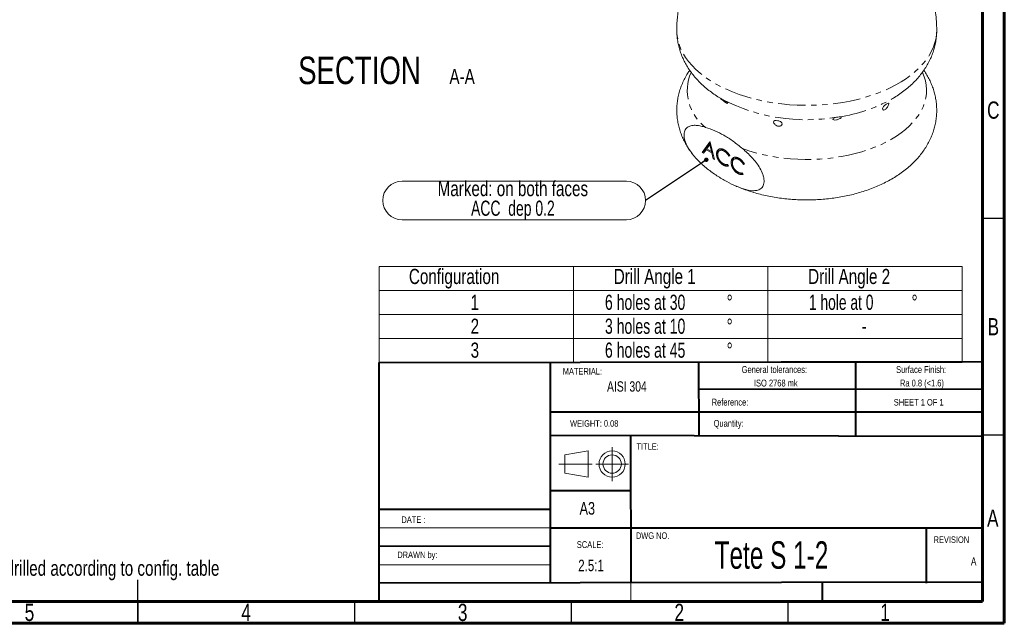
# Model space of a CAD drawing. Header units: millimetres. Extents: x 15 to 415, y 5 to 292.
# Tile 7 of 8: x 188 to 415, y 5 to 144. Entities that reach past the tile are written whole.
import ezdxf

# ---------------------------------------------------------------- set-up
doc = ezdxf.new("R2010")
doc.units = ezdxf.units.MM
doc.header["$PDSIZE"] = -1
doc.linetypes.add('CENTERX2', pattern=[20.32, 12.7, -2.54, 2.54, -2.54])
doc.linetypes.add('PHANTOM', pattern=[12.7, 6.35, -1.27, 1.27, -1.27, 1.27, -1.27])
doc.styles.add('SLDTEXTSTYLE0', font='TXT', dxfattribs={"width": 0.75})
doc.styles.add('SLDTEXTSTYLE1', font='TXT', dxfattribs={"width": 0.6875})
doc.styles.add('SLDTEXTSTYLE2', font='TXT', dxfattribs={"width": 0.662197})
doc.styles.add('SLDTEXTSTYLE3', font='TXT', dxfattribs={"width": 0.692308})
doc.styles.add('SLDTEXTSTYLE4', font='TXT', dxfattribs={"width": 0.681818})
doc.dimstyles.new('SLDDIMSTYLE10', dxfattribs={"dimtxt": 0.18, "dimasz": 1.016, "dimexe": 0, "dimexo": 0.0625, "dimgap": 0, "dimtad": 0, "dimtih": 1, "dimtoh": 1, "dimdec": 0, "dimrnd": 1e-09, "dimzin": 0, "dimdsep": 46, "dimtxsty": 'Standard', "dimblk1": 'DOT', "dimblk2": 'DOT', "dimsah": 1, "dimcen": 0.09, "dimadec": 0, "dimazin": 0, "dimtfac": 1.016, "dimtdec": 0, "dimtofl": 0, "dimtmove": 0, "dimatfit": 3, "dimldrblk": 'DOT', "dimfxl": 0, "dimfrac": 2, "dimtolj": 1, "dimtzin": 0, "dimarcsym": 0})

# ---------------------------------------------------------------- blocks, each defined once
blk = doc.blocks.new('SW_NOTE_0')
at = {"color": 0, "linetype": 'Continuous', "lineweight": 0, "char_height": 3.5, "attachment_point": 1, "style": 'SLDTEXTSTYLE0'}
for s, insert in [('Note:', (0, 4.51)), ('* Holes will drilled according to config. table', (0, -0.01))]:
    blk.add_mtext(s, dxfattribs=dict(at, insert=insert))
blk = doc.blocks.new('SW_NOTE_1')
at = {"color": 0, "linetype": 'Continuous', "lineweight": 0, "attachment_point": 2, "style": 'SLDTEXTSTYLE0'}
for s, insert, char_height in [('SCALE:', (3.4, 2.05), 1.587), ('2.5:1', (3.6, -2.23), 2.646)]:
    blk.add_mtext(s, dxfattribs=dict(at, insert=insert, char_height=char_height))
blk = doc.blocks.new('SW_NOTE_2')
at = {"color": 0, "linetype": 'Continuous', "lineweight": 0, "char_height": 1.5875, "attachment_point": 2, "style": 'SLDTEXTSTYLE0'}
for s, insert in [('Surface Finish:', (7.07, 2.05)), ('Ra 0.8 (<1.6)', (7.26, -1.07))]:
    blk.add_mtext(s, dxfattribs=dict(at, insert=insert))
blk = doc.blocks.new('SW_NOTE_3')
at = {"color": 0, "linetype": 'Continuous', "lineweight": 0, "char_height": 1.5875, "attachment_point": 2, "style": 'SLDTEXTSTYLE0'}
for s, insert in [('General tolerances:', (10.1, 2.05)), ('ISO 2768 mk', (10.44, -1.07))]:
    blk.add_mtext(s, dxfattribs=dict(at, insert=insert))
blk = doc.blocks.new('SW_TABLEANNOTATION_0')
at = {"color": 0, "linetype": 'Continuous', "lineweight": 0}
for p, q in [((0, 0), (0, -22.1)), ((134.64, 0), (0, 0)), ((44.88, 0), (44.88, -22.1)), ((89.76, 0), (89.76, -22.1)), ((134.64, -22.1), (134.64, 0)), ((0, -5.53), (134.64, -5.53)), ((0, -11.05), (134.64, -11.05)), ((0, -16.58), (134.64, -16.58)), ((0, -22.1), (134.64, -22.1))]:
    blk.add_line(p, q, dxfattribs=at)
at = {"color": 0, "linetype": 'Continuous', "lineweight": 0, "char_height": 3.5, "attachment_point": 1}
for s, insert, style in [('Configuration', (6.9, -0.51), 'SLDTEXTSTYLE0'), ('Drill Angle 1', (54.19, -0.51), 'SLDTEXTSTYLE0'), ('Drill Angle 2', (99.07, -0.51), 'SLDTEXTSTYLE0'), ('1', (21.15, -6.47), 'SLDTEXTSTYLE0'), ('6 holes at 30', (52.16, -6.47), 'SLDTEXTSTYLE3'), ('%%d', (80.25, -6.47), 'SLDTEXTSTYLE0'), ('1 hole at 0', (99.24, -6.47), 'SLDTEXTSTYLE4'), ('%%d', (122.93, -6.47), 'SLDTEXTSTYLE0'), ('2', (21.15, -12), 'SLDTEXTSTYLE0'), ('3 holes at 10', (52.16, -12), 'SLDTEXTSTYLE3'), ('%%d', (80.25, -12), 'SLDTEXTSTYLE0'), ('-', (111.42, -12), 'SLDTEXTSTYLE0'), ('3', (21.15, -17.52), 'SLDTEXTSTYLE0'), ('6 holes at 45', (52.16, -17.52), 'SLDTEXTSTYLE3'), ('%%d', (80.25, -17.52), 'SLDTEXTSTYLE0')]:
    blk.add_mtext(s, dxfattribs=dict(at, insert=insert, style=style))
blk = doc.blocks.new('SW_NOTE_8')
at = {"color": 0, "linetype": 'Continuous', "lineweight": 0, "attachment_point": 2, "style": 'SLDTEXTSTYLE0'}
for s, insert, char_height in [('SECTION', (17.36, 8.19), 6.35), ('A-A', (41.06, 5.35), 3.5)]:
    blk.add_mtext(s, dxfattribs=dict(at, insert=insert, char_height=char_height))
blk = doc.blocks.new('SW_NOTE_10')
at = {"color": 0, "linetype": 'Continuous', "lineweight": 0}
for p, q in [((-56.24, 4.45), (-4.45, 4.45)), ((-4.45, -4.45), (-56.24, -4.45))]:
    blk.add_line(p, q, dxfattribs=at)
for centre, start, end in [((-56.24, 0), 90, 270), ((-4.45, 0), 270, 90)]:
    blk.add_arc(centre, 4.45, start, end, dxfattribs=at)
at = {"color": 0, "linetype": 'Continuous', "lineweight": 0, "char_height": 3.5, "attachment_point": 2}
for s, insert, style in [('Marked: on both faces', (-30.65, 4.49), 'SLDTEXTSTYLE0'), ('ACC  dep 0.2', (-30.64, -0.04), 'SLDTEXTSTYLE1')]:
    blk.add_mtext(s, dxfattribs=dict(at, insert=insert, style=style))
blk = doc.blocks.new('_DOT')
at = {"color": 0, "linetype": 'ByBlock', "lineweight": -2}
blk.add_line((-0.5, 0), (-1, 0), dxfattribs=at)
at = {"color": 0, "linetype": 'ByBlock', "const_width": 0.5}
blk.add_lwpolyline([(-0.25, 0, 1), (0.25, 0, 1)], format="xyb", close=True, dxfattribs=at)

msp = doc.modelspace()

# ---------------------------------------------------------------- linework, layer by layer
at = {"color": 7, "linetype": 'Continuous', "lineweight": 60}
for p, q in [((415, 292), (415, 5)), ((410, 287), (410, 10)), ((410, 10), (20, 10)), ((415, 5), (15, 5))]:
    msp.add_line(p, q, dxfattribs=at)
at = {"color": 7, "linetype": 'Continuous', "lineweight": 15}
for p, q in [((349.4901399, 126.178344), (349.5003628, 126.1724498)), ((345.2659368, 113.6740798), (347.0067011, 116.1258474)), ((345.5487803, 113.8373619), (347.0938209, 116.013464)), ((347.0067011, 116.1258474), (347.0756599, 116.0860383)), ((347.0756599, 116.0860383), (348.0866584, 112.0457119)), ((345.5487803, 113.8373619), (345.2659368, 113.6740798)), ((345.5705558, 113.498227), (345.2659368, 113.6740798)), ((345.7348982, 113.7299184), (345.5487803, 113.8373619)), ((346.1504105, 114.3157138), (345.5705558, 113.498227)), ((346.4190953, 114.4708223), (346.1504105, 114.3157138)), ((347.4678268, 113.5551856), (346.1504105, 114.3157138)), ((346.9833148, 115.4905263), (346.3063179, 114.535926)), ((346.3063179, 114.535926), (347.3766809, 113.9180186)), ((347.1942098, 115.6122734), (346.9833148, 115.4905263)), ((347.3766809, 113.9180186), (346.9833148, 115.4905263)), ((347.5876786, 114.0398249), (347.3766809, 113.9180186)), ((347.6541478, 113.774189), (347.3908406, 113.926193)), ((347.6785136, 113.6768125), (347.4678268, 113.5551856)), ((349.546576, 114.2592245), (349.2637325, 114.0959424)), ((350.6163649, 114.1470141), (350.3335214, 113.983732)), ((347.8054258, 112.208064), (347.4678268, 113.5551856)), ((348.0156648, 112.3294324), (347.8054258, 112.208064)), ((348.0866584, 112.0457119), (347.8054258, 112.208064)), ((348.8588107, 113.4845249), (348.5759672, 113.3212428)), ((348.8759826, 113.3611409), (348.8588107, 113.4845249)), ((349.2891178, 111.8495805), (349.0928597, 111.7362831)), ((351.6077631, 113.0043874), (351.4278702, 112.8201801)), ((352.2360012, 111.5349144), (351.9531576, 111.3716323)), ((352.253173, 111.4115304), (352.2360012, 111.5349144)), ((352.9237664, 112.3096139), (352.6409229, 112.1463318)), ((353.9935554, 112.1974035), (353.7107118, 112.0341214)), ((350.3831037, 110.9579333), (350.1002602, 110.7946512)), ((350.3831037, 110.9579333), (350.2631987, 111.0477738)), ((351.1346447, 110.9065781), (351.3007458, 110.5371739)), ((352.6663081, 109.89997), (352.47005, 109.7866726)), ((354.9849533, 111.054777), (354.8050603, 110.8705697)), ((353.760294, 109.0083229), (353.4774504, 108.8450408)), ((353.760294, 109.0083229), (353.6403891, 109.0981632)), ((354.5118348, 108.9569677), (354.6779362, 108.5875634))]:
    msp.add_line(p, q, dxfattribs=at)
at = {"color": 7, "linetype": 'Continuous', "lineweight": 30}
for p, q in [((410, 98.5), (415, 98.5)), ((410, 48.5), (415, 48.5)), ((215, 5), (215, 15)), ((215, 10), (215, 5)), ((265, 10), (265, 5)), ((315, 10), (315, 5)), ((365, 10), (365, 5))]:
    msp.add_line(p, q, dxfattribs=at)
at = {"color": 7, "linetype": 'Continuous', "lineweight": 40}
for p, q in [((270.6583549, 65.2052449), (409.9081122, 65.4367258)), ((270.6583549, 10), (270.6583549, 65.2052449)), ((310.1692937, 65.2674459), (310.1692937, 14.2698236)), ((344.5415345, 48.2618225), (344.5131646, 65.328017)), ((380.7367746, 48.1703448), (380.7081526, 65.3881855)), ((409.9187097, 59.0617346), (344.5237621, 58.9530258)), ((409.9790083, 53.7062512), (310.1692937, 53.7062512)), ((409.9355122, 48.0965497), (310.1692937, 48.3486928)), ((328.7364842, 48.3017672), (328.7930038, 14.3018142)), ((328.7578182, 35.5729759), (310.1692937, 35.5422709)), ((310.1692937, 31.2705015), (270.6583549, 31.2388663)), ((295, 31.25), (295, 31.258356)), ((310.1692937, 27.0202272), (409.7666795, 27.0202272)), ((397, 14.25), (397, 27)), ((310.1692937, 22.7914052), (270.6583549, 22.7273395)), ((409.9928087, 14.4571331), (270.6583549, 14.2269766)), ((373, 10), (373, 14.25))]:
    msp.add_line(p, q, dxfattribs=at)
at = {"color": 7, "linetype": 'Continuous', "lineweight": 0}
for p, q in [((328.7364842, 48.3017672), (328.8000688, 10.0518201)), ((313.5847867, 43.8868054), (318.9356006, 44.7915078)), ((313.5847867, 43.8868054), (313.5847867, 39.6429531)), ((318.9356006, 44.7915078), (318.9356006, 38.7382507)), ((313.5847867, 39.6429531), (318.9356006, 38.7382507)), ((310.1692937, 27.0202272), (270.6583549, 27.0202272)), ((270.6583549, 18.4986307), (310.1692937, 18.4986307)), ((270.6583549, 14.2269766), (409.9928087, 14.4571331))]:
    msp.add_line(p, q, dxfattribs=at)
at = {"color": 7, "linetype": 'CENTERX2', "lineweight": 0}
for p, q in [((324.4687583, 37.8419055), (324.4687583, 45.687853)), ((319.8943985, 41.7648792), (312.1308112, 41.7648792)), ((320.7070026, 41.7648792), (328.2305139, 41.7648792))]:
    msp.add_line(p, q, dxfattribs=at)
at = {"color": 1, "linetype": 'PHANTOM', "lineweight": 0, "flags": 128}
for points in [[(399.3948235, 141.8746939), (399.3651824, 141.1050214), (399.2335631, 140.0814207), (398.9971351, 139.0641186), (398.6567268, 138.0566881), (398.2135362, 137.0626687), (397.6691181, 136.0855525), (397.0253856, 135.1287704), (396.2845994, 134.1956836), (395.4493628, 133.2895693), (394.5226066, 132.4136115), (393.50759, 131.5708853), (392.407877, 130.7643513), (391.2273282, 129.9968437), (389.9700925, 129.271057), (388.6405862, 128.5895407), (387.2434771, 127.9546899), (385.7836743, 127.3687332), (384.2663064, 126.8337283), (382.6967005, 126.3515564), (381.0803715, 125.9239097), (379.4229967, 125.5522908), (377.7303983, 125.2380049), (376.0085198, 124.9821565), (374.2634098, 124.785643), (372.5012, 124.649156), (370.7280794, 124.5731737), (368.9502753, 124.5579639), (367.1740306, 124.6035797), (365.4055884, 124.7098615), (363.6511587, 124.8764343), (361.9169041, 125.1027151), (360.2089156, 125.3879081), (358.5331924, 125.7310105), (356.8956221, 126.1308193), (355.3019542, 126.5859284), (353.7577885, 127.0947398), (352.2685491, 127.6554667), (350.839466, 128.2661389), (349.4755589, 128.9246115), (348.1816202, 129.6285725), (346.9621919, 130.3755474), (345.8215603, 131.1629142), (344.7637304, 131.9879063), (343.7924178, 132.8476259), (342.911035, 133.7390538), (342.1226775, 134.6590587), (341.4301132, 135.6044079), (340.8357781, 136.5717823), (340.3417558, 137.5577831), (339.9497836, 138.5589469), (339.6612396, 139.5717576), (339.4771343, 140.5926576), (339.3981169, 141.6180619), (339.3948228, 141.8746939)], [(396.1210914, 132.156456), (396.1373186, 132.1212322), (396.5214581, 131.1658673), (396.8032862, 130.1986914), (396.9817426, 129.2233517), (397.0561502, 128.2435283), (397.0262312, 127.2629157), (396.8920975, 126.2852113), (396.6542563, 125.3141052), (396.3136024, 124.3532587), (395.8714233, 123.4062953), (395.3293839, 122.4767869), (394.6895315, 121.5682393), (393.9542758, 120.6840795), (393.1263938, 119.8276412), (392.2090058, 119.0021553), (391.2055701, 118.2107359), (390.1198747, 117.4563665), (388.9560132, 116.7418924), (387.7183737, 116.0700095), (386.4116259, 115.4432508), (385.0406988, 114.8639798), (383.6107602, 114.3343829), (382.127205, 113.8564568), (380.5956294, 113.4320027), (379.0218081, 113.0626238), (377.411678, 112.7497111), (375.7713114, 112.4944466), (374.1068961, 112.2977913), (372.4247087, 112.1604884), (370.7310916, 112.0830547), (369.0324367, 112.0657828), (367.3351488, 112.1087375), (365.6456279, 112.2117581), (363.9702485, 112.374454), (362.3153288, 112.596213), (360.6871084, 112.8761977), (359.0917317, 113.2133535), (357.5352123, 113.6064074), (356.0234237, 114.0538776), (354.5620656, 114.5540761)]]:
    msp.add_lwpolyline(points, dxfattribs=at)
at = {"color": 7, "linetype": 'Continuous', "lineweight": 0}
for radius in [3.0266286, 2.1219262]:
    msp.add_circle((324.4687583, 41.7648792), radius, dxfattribs=at)
at = {"color": 7, "linetype": 'Continuous', "lineweight": 15}
msp.add_arc((369.3948232, 141.8746937), 30, 0, 180, dxfattribs=at)
at = {"color": 1, "linetype": 'PHANTOM', "lineweight": 0}
for centre, radius, start, end in [((352.482945, 127.9759578), 10.6671094, 156.833324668, 232.868706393), ((369.3359076, 163.7890065), 42.5646571, 243.084401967, 279.329520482), ((371.6314889, 157.320137), 35.8198221, 278.413095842, 298.907496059)]:
    msp.add_arc(centre, radius, start, end, dxfattribs=at)
at = {"color": 7, "linetype": 'Continuous', "lineweight": 15}
for points, knots in [([(339.4011435, 141.8635079), (339.4052593, 141.5266337), (339.4142598, 140.7899528), (339.5414328, 139.6592452), (339.7580887, 138.4781911), (340.0679178, 137.3138436), (340.4663516, 136.1689396), (340.9532787, 135.0459372), (341.5277607, 133.9470899), (342.1894271, 132.8745609), (342.9379848, 131.8305718), (343.7731727, 130.8176184), (344.6942646, 129.8384309), (345.7004157, 128.8967145), (346.7877937, 127.994564), (347.9590181, 127.1420475), (348.8636944, 126.5360527), (349.39457, 126.2329156), (349.4901399, 126.178344)], [0, 0, 0, 0, 0.0525969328, 0.1150196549, 0.1774385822, 0.2400486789, 0.3030431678, 0.366610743, 0.4309314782, 0.4961695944, 0.5624638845, 0.6299154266, 0.6985742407, 0.7684275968, 0.8393942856, 0.9113288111, 0.9840371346, 1, 1, 1, 1]), ([(388.9327225, 125.9673459), (389.1700951, 126.1021889), (389.8567046, 126.4922274), (390.9240042, 127.203732), (392.1317363, 128.0954325), (393.2589302, 129.0454668), (394.3025707, 130.0455273), (395.2557717, 131.0913108), (396.1142241, 132.1767214), (396.8747135, 133.2958512), (397.535486, 134.4428729), (398.0957907, 135.6122953), (398.5559233, 136.7989731), (398.9157003, 137.9980461), (399.1789296, 139.2049368), (399.3361346, 140.415067), (399.4035754, 141.3068512), (399.3894969, 141.7924133), (399.3870974, 141.8751699)], [0, 0, 0, 0, 0.0387554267, 0.1121015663, 0.1852183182, 0.2578642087, 0.3297820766, 0.400732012, 0.4705248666, 0.5390450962, 0.606257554, 0.6722003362, 0.7369691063, 0.8006996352, 0.8635529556, 0.9257044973, 0.9873374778, 1, 1, 1, 1]), ([(342.3723712, 132.6447507), (342.2068374, 132.4052916), (341.7899498, 131.802227), (341.2222492, 130.7866722), (340.6649594, 129.6177127), (340.2112205, 128.4298105), (339.8563263, 127.2302836), (339.6004134, 126.0230864), (339.442067, 124.8128103), (339.3801007, 123.6036493), (339.413161, 122.3997922), (339.5398087, 121.2054096), (339.758538, 120.0243797), (340.0677485, 118.8599884), (340.4665785, 117.7152394), (340.952531, 116.5916515), (341.5305736, 115.4950305), (342.0462829, 114.6348754), (342.3945209, 114.1575064), (342.4945181, 114.020429)], [0, 0, 0, 0, 0.04362341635, 0.10986313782, 0.17485423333, 0.23869354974, 0.30151689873, 0.36348419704, 0.42476911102, 0.485552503, 0.54601882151, 0.6063329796, 0.66664350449, 0.72713870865, 0.78800533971, 0.84942568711, 0.91157375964, 0.97460823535, 1, 1, 1, 1]), ([(353.0940715, 105.8909682), (353.1686195, 105.8571913), (353.7182758, 105.6081481), (354.7899807, 105.2014793), (356.3058894, 104.67536), (357.8633338, 104.215994), (359.4510802, 103.8165093), (361.0657977, 103.4788643), (362.7023598, 103.2025289), (364.3563493, 102.9875848), (366.0233168, 102.8339312), (367.6989264, 102.7415293), (369.378882, 102.7103452), (371.058866, 102.740367), (372.7345292, 102.8316055), (374.401549, 102.9840742), (376.0556827, 103.1978321), (377.6927613, 103.472983), (379.3086092, 103.8096966), (380.8990162, 104.2082016), (382.4596868, 104.668794), (383.9861719, 105.1918145), (385.4737882, 105.7775951), (386.9174877, 106.4263962), (388.3117675, 107.1382439), (389.6502382, 107.9125706), (390.9258755, 108.7480045), (392.131239, 109.6421164), (393.2590615, 110.591512), (394.3025363, 111.5917388), (395.2557807, 112.6374802), (396.1142213, 113.7229006), (396.8747163, 114.8420277), (397.5354778, 115.9890506), (398.0958197, 117.1584726), (398.5558183, 118.3451488), (398.9160835, 119.5442285), (399.1775275, 120.7510947), (399.3412864, 121.9613181), (399.4086028, 123.1706474), (399.3808127, 124.374919), (399.2593563, 125.5699408), (399.0457218, 126.7518127), (398.7415472, 127.9172188), (398.3476265, 129.0630924), (397.8667745, 130.1880767), (397.2928796, 131.2856716), (396.8065897, 132.1088723), (396.4883544, 132.550241), (396.4161661, 132.6503608)], [0, 0, 0, 0, 0.0036259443, 0.0267347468, 0.049804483, 0.0728184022, 0.0957692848, 0.1186570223, 0.1414865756, 0.1642664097, 0.1870072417, 0.2097214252, 0.2324221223, 0.2551231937, 0.2778364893, 0.3005739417, 0.3233498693, 0.3461783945, 0.3690729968, 0.3920460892, 0.4151080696, 0.4382662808, 0.4615232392, 0.4848743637, 0.5083052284, 0.5317884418, 0.5552642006, 0.5786665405, 0.6019181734, 0.6249367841, 0.6476455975, 0.6699840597, 0.6919151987, 0.7134277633, 0.7345339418, 0.7552643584, 0.775662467, 0.7957798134, 0.8156725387, 0.835399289, 0.8550197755, 0.8745886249, 0.8941528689, 0.913773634, 0.9335115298, 0.9534258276, 0.9735731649, 0.9940053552, 1, 1, 1, 1]), ([(350.0678463, 125.835195), (350.2421934, 125.7363495), (350.4276893, 125.6316896), (350.7582431, 125.4285134), (350.8989739, 125.331529), (351.1842853, 125.0835179), (351.1928557, 124.965494), (350.9234719, 125.0234578), (350.7858509, 125.0876887), (350.4756661, 125.2901174), (350.3055648, 125.4251198), (349.9963032, 125.688306), (349.8533337, 125.8180788), (349.6221901, 126.0272498), (349.5319387, 126.1083582), (349.4839521, 126.1529532)], [0, 0, 0, 0, 0.125, 0.125, 0.25, 0.25, 0.5, 0.5, 0.625, 0.625, 0.75, 0.75, 0.875, 0.875, 1, 1, 1, 1]), ([(387.3199366, 123.4990909), (387.1308423, 123.4217856), (386.9875828, 123.4626394), (386.8552052, 123.6635592), (386.8631408, 123.8233993), (387.0358796, 124.1820166), (387.2065389, 124.3860241), (387.6190993, 124.7512087), (387.8554843, 124.9122518), (388.2150611, 125.0947507), (388.3356083, 125.1136745), (388.4122551, 124.9791511), (388.3735751, 124.8281355), (388.1969721, 124.4414411), (388.0619598, 124.2083983), (387.8062244, 123.8809866), (387.7115936, 123.7764876), (387.5166846, 123.6053009), (387.4144837, 123.5377435), (387.3199366, 123.4990909)], [0, 0, 0, 0, 0.125, 0.125, 0.25, 0.25, 0.375, 0.375, 0.5, 0.5, 0.625, 0.625, 0.75, 0.75, 0.875, 0.875, 0.9375, 0.9375, 1, 1, 1, 1]), ([(362.6615664, 119.7688762), (362.3932537, 119.8440233), (362.1587625, 120.0107805), (361.8417765, 120.3614719), (361.7518531, 120.5486384), (361.7493636, 120.8505119), (361.8423913, 120.9666333), (362.2039795, 121.0737964), (362.472701, 121.0664889), (363.0116319, 120.9495176), (363.2756317, 120.840273), (363.6226366, 120.5645478), (363.7051954, 120.3989074), (363.6757274, 120.0808959), (363.5692712, 119.9283339), (363.2924461, 119.7784232), (363.1800147, 119.7429374), (362.9328513, 119.7190922), (362.7957228, 119.7313026), (362.6615664, 119.7688762)], [0, 0, 0, 0, 0.125, 0.125, 0.25, 0.25, 0.375, 0.375, 0.5, 0.5, 0.625, 0.625, 0.75, 0.75, 0.875, 0.875, 0.9375, 0.9375, 1, 1, 1, 1]), ([(376.8722567, 121.8857752), (377.0815169, 121.9070758), (377.2367095, 121.9069817), (377.3850258, 121.8431805), (377.3779294, 121.7786935), (377.2274928, 121.6083888), (377.0854161, 121.5023386), (376.7053964, 121.3057901), (376.4640886, 121.2180518), (375.9890446, 121.1437892), (375.7713812, 121.160545), (375.4816381, 121.2532706), (375.4029595, 121.325754), (375.399628, 121.4722543), (375.4777109, 121.5480701), (375.7742813, 121.6802938), (375.9952036, 121.7390209), (376.2361602, 121.7873814)], [0, 0, 0, 0, 0.125, 0.125, 0.25, 0.25, 0.375, 0.375, 0.5, 0.5, 0.625, 0.625, 0.75, 0.75, 0.875, 0.875, 1, 1, 1, 1]), ([(346.043814, 119.4715586), (345.6808496, 119.5896118), (345.319511, 119.6907932), (344.601149, 119.848376), (344.2432966, 119.9045833), (343.5538706, 119.953077), (343.220022, 119.9462927), (342.5828961, 119.8454041), (342.2796711, 119.7503892), (341.7465356, 119.440577), (341.5120788, 119.2215718), (341.2587797, 118.7828269), (341.1894051, 118.6153156), (341.0923898, 118.2480582), (341.0641456, 118.0487449), (341.0448733, 117.4001363), (341.1233121, 116.9160962), (341.424329, 115.9368873), (341.6448905, 115.4426537), (342.1560211, 114.5075978), (342.4505086, 114.0575111), (343.0776498, 113.2061377), (343.4073341, 112.8080529), (344.0891678, 112.0503644), (344.4428675, 111.6896768), (345.1611925, 111.0045055), (345.5236225, 110.6819273), (346.618317, 109.7595281), (347.3578402, 109.2041526), (348.4771387, 108.4324028), (348.8520158, 108.1856314), (349.6046668, 107.7114769), (349.9836041, 107.4834981), (351.1054471, 106.8388389), (351.8484605, 106.4514129), (353.3234306, 105.7724683), (354.0554513, 105.4803935), (355.5033109, 105.0366081), (356.2279428, 104.882848), (357.2426484, 104.8478324), (357.5696661, 104.8684817), (358.1913379, 105.0030288), (358.4818685, 105.116532), (358.860687, 105.3823963), (358.9783887, 105.48823), (359.1843005, 105.7330629), (359.273416, 105.8723582), (359.4913596, 106.3504931), (359.5643468, 106.7469015), (359.5382623, 107.4171715), (359.508076, 107.6487366), (359.4076775, 108.1270301), (359.3370736, 108.3733905), (359.0800382, 109.1032129), (358.8445174, 109.5900368), (358.3129676, 110.5070152), (358.0102131, 110.9498635), (357.3763459, 111.779915), (357.0443918, 112.1693544), (356.3590658, 112.9117488), (356.0037549, 113.2661436), (355.2872235, 113.936247), (354.9258376, 114.2523904), (354.5620661, 114.5540763)], [0, 0, 0, 0, 0.03125, 0.03125, 0.0625, 0.0625, 0.09375, 0.09375, 0.125, 0.125, 0.15625, 0.15625, 0.171875, 0.171875, 0.1875, 0.1875, 0.21875, 0.21875, 0.25, 0.25, 0.28125, 0.28125, 0.3125, 0.3125, 0.34375, 0.34375, 0.375, 0.375, 0.4375, 0.4375, 0.46875, 0.46875, 0.5, 0.5, 0.5625, 0.5625, 0.625, 0.625, 0.6875, 0.6875, 0.71875, 0.71875, 0.75, 0.75, 0.765625, 0.765625, 0.78125, 0.78125, 0.8125, 0.8125, 0.828125, 0.828125, 0.84375, 0.84375, 0.875, 0.875, 0.90625, 0.90625, 0.9375, 0.9375, 0.96875, 0.96875, 1, 1, 1, 1]), ([(354.5620661, 114.5540763), (353.861013, 115.1354793), (353.1569446, 115.6982181), (352.090673, 116.4793822), (351.7335474, 116.7292372), (351.0151055, 117.2030074), (350.6510152, 117.4284695), (349.5687052, 118.0521996), (348.8556701, 118.4002609), (347.4422332, 118.9957335), (346.7416501, 119.2445892), (346.043814, 119.4715586)], [0, 0, 0, 0, 0.25, 0.25, 0.375, 0.375, 0.5, 0.5, 0.75, 0.75, 1, 1, 1, 1]), ([(342.6846609, 113.755015), (342.7677953, 113.6310543), (342.8589498, 113.4951347), (342.9639815, 113.3684009), (342.9732226, 113.3572503)], [0, 0, 0, 0, 0.9120154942, 1, 1, 1, 1]), ([(348.5759677, 113.3212432), (348.5762669, 113.3552431), (348.5768617, 113.422855), (348.5830569, 113.5202676), (348.5931139, 113.6136273), (348.607718, 113.7021752), (348.6255047, 113.7869933), (348.6477583, 113.8670664), (348.6742405, 113.9428302), (348.7049015, 114.0142202), (348.7389357, 114.0821491), (348.7775893, 114.144859), (348.8193771, 114.2043915), (348.8664279, 114.2579099), (348.9169854, 114.3080137), (348.9712381, 114.3542717), (349.0305496, 114.3946464), (349.0923284, 114.432248), (349.1576277, 114.4642671), (349.2251735, 114.4910402), (349.2950265, 114.5116159), (349.3663296, 114.5276607), (349.4400251, 114.536688), (349.5154175, 114.5406448), (349.5928898, 114.5388647), (349.6723298, 114.5316131), (349.7536979, 114.5189443), (349.8371073, 114.4995629), (349.9225109, 114.4753388), (350.0097285, 114.4457034), (350.0989685, 114.4102953), (350.1902548, 114.3683073), (350.2834608, 114.3218591), (350.3463034, 114.2862388), (350.3778955, 114.2683319)], [0, 0, 0, 0, 0.0319388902, 0.0635135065, 0.0945842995, 0.1252311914, 0.1554905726, 0.1854841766, 0.2153003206, 0.2452294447, 0.2750674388, 0.3049833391, 0.3349575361, 0.3652968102, 0.3958493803, 0.4269852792, 0.4584506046, 0.4904906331, 0.5225524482, 0.5544044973, 0.5858194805, 0.6170002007, 0.6480829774, 0.678785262, 0.7096659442, 0.7408018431, 0.7717886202, 0.8031182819, 0.8347253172, 0.8668842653, 0.8991998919, 0.9321764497, 0.965903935, 1, 1, 1, 1]), ([(350.3335219, 113.9837325), (350.3003232, 114.0022262), (350.2344028, 114.0389477), (350.1364043, 114.0850194), (350.0403004, 114.1223593), (349.9457743, 114.1518982), (349.852836, 114.1736779), (349.7613452, 114.1878104), (349.6718368, 114.1926183), (349.5843391, 114.1902063), (349.4997542, 114.1805366), (349.4201951, 114.1618046), (349.3446485, 114.136646), (349.2739258, 114.1036511), (349.2084788, 114.0618238), (349.1470275, 114.0138515), (349.0913231, 113.9566707), (349.0398259, 113.8933859), (348.9938347, 113.8235396), (348.9540891, 113.7476405), (348.9203932, 113.666481), (348.8928462, 113.5798699), (348.8711459, 113.4880901), (348.8554387, 113.3910166), (348.8463627, 113.2881552), (348.8451945, 113.2161617), (348.8446079, 113.1800095)], [0, 0, 0, 0, 0.0432837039, 0.0859454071, 0.128192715, 0.1701730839, 0.2123117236, 0.2545300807, 0.2971089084, 0.3403588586, 0.3832682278, 0.425565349, 0.4671237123, 0.5086387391, 0.5497459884, 0.5909918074, 0.6322277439, 0.6739451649, 0.7155876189, 0.7563988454, 0.7969102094, 0.8373031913, 0.8775073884, 0.9179549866, 0.9588003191, 1, 1, 1, 1]), ([(348.8588107, 113.4845249), (348.8734532, 113.6744633), (348.9027284, 114.0542122), (349.070492, 114.388505), (349.2269624, 114.4761998), (349.2605862, 114.4950444)], [0, 0, 0, 0, 0.43997651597, 0.87965705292, 1, 1, 1, 1]), ([(350.460582, 114.2117964), (350.3705002, 114.2539095), (350.1379775, 114.3626134), (349.8173679, 114.3771997), (349.633621, 114.2844857), (349.5542337, 114.2444288)], [0, 0, 0, 0, 0.26426338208, 0.68212708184, 1, 1, 1, 1]), ([(351.4278707, 112.82018), (351.3877093, 112.88575), (351.3089302, 113.0143697), (351.182051, 113.1961595), (351.0510089, 113.3637381), (350.9156144, 113.5169675), (350.7761023, 113.656406), (350.632378, 113.7806125), (350.4843431, 113.8920632), (350.3841725, 113.952947), (350.3335219, 113.9837325)], [0, 0, 0, 0, 0.1339387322, 0.2627297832, 0.3881958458, 0.511066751, 0.6320772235, 0.7533917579, 0.8753041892, 1, 1, 1, 1]), ([(350.3778955, 114.2683319), (350.4351265, 114.2339593), (350.54717, 114.1666667), (350.7113353, 114.0476048), (350.8676398, 113.9184344), (350.9922714, 113.7996082), (351.0890272, 113.6980136), (351.1621808, 113.6167015), (351.2351563, 113.5282592), (351.3091505, 113.4350883), (351.3834322, 113.3361436), (351.4581089, 113.2309019), (351.533314, 113.1200325), (351.5827236, 113.0432829), (351.6077636, 113.0043875)], [0, 0, 0, 0, 0.1268900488, 0.2484179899, 0.3664248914, 0.4811096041, 0.538575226, 0.5982753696, 0.659770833, 0.7231829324, 0.7888472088, 0.8565163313, 0.9272848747, 1, 1, 1, 1]), ([(349.0928602, 111.7362833), (349.071908, 111.7687035), (349.0303811, 111.8329599), (348.9714915, 111.9306977), (348.9167626, 112.0288218), (348.8663795, 112.127516), (348.819482, 112.2261328), (348.7776792, 112.3249621), (348.7386488, 112.4237444), (348.705151, 112.5226991), (348.673853, 112.6221649), (348.6478345, 112.7215505), (348.6254081, 112.8213606), (348.6076593, 112.9211938), (348.593121, 113.0215037), (348.5830166, 113.1218894), (348.5768525, 113.2222932), (348.5762645, 113.288053), (348.5759677, 113.3212432)], [0, 0, 0, 0, 0.06446489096, 0.12776847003, 0.19006373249, 0.25156893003, 0.31279220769, 0.37300916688, 0.43294369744, 0.49339041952, 0.55349862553, 0.61457682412, 0.67597013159, 0.73834367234, 0.80199142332, 0.86653883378, 0.93263957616, 1, 1, 1, 1]), ([(348.8446079, 113.1800095), (348.8450358, 113.1474264), (348.8458809, 113.0830811), (348.853577, 112.9843709), (348.8643875, 112.8863702), (348.8816841, 112.7877689), (348.9023389, 112.6893124), (348.9289013, 112.5906484), (348.9595192, 112.492138), (348.9947844, 112.3940939), (349.035311, 112.2969344), (349.0785985, 112.2007441), (349.1276536, 112.1069123), (349.1801084, 112.0143918), (349.2368353, 111.9234606), (349.2985426, 111.8348867), (349.3631855, 111.746872), (349.4329134, 111.6625277), (349.5050771, 111.579308), (349.5810192, 111.5014599), (349.6589392, 111.4262874), (349.7397665, 111.3556822), (349.8229297, 111.2878288), (349.9089587, 111.2256638), (349.9971826, 111.1658482), (350.056869, 111.1304123), (350.0870685, 111.1124829)], [0, 0, 0, 0, 0.0437620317, 0.086421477, 0.128091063, 0.169031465, 0.2092901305, 0.2495196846, 0.2891132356, 0.3286673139, 0.3681138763, 0.40730593, 0.4463144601, 0.4852026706, 0.5248258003, 0.5647581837, 0.6053152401, 0.6468628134, 0.6889253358, 0.731281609, 0.7740656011, 0.817339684, 0.8616438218, 0.9067180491, 0.9528022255, 1, 1, 1, 1]), ([(350.1002607, 110.7946515), (350.0498455, 110.8246781), (349.9511805, 110.8834418), (349.8069899, 110.9849303), (349.6698296, 111.0907937), (349.5400418, 111.2059484), (349.4168155, 111.3268221), (349.3014711, 111.456641), (349.1921989, 111.5917474), (349.1259326, 111.6881635), (349.0928602, 111.7362833)], [0, 0, 0, 0, 0.14061710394, 0.27519496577, 0.40429799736, 0.5283510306, 0.64971707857, 0.76798074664, 0.88420286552, 1, 1, 1, 1]), ([(351.9531581, 111.3716327), (351.9534572, 111.4056326), (351.954052, 111.4732446), (351.9602472, 111.5706571), (351.9703043, 111.6640168), (351.9849083, 111.7525647), (352.002695, 111.8373828), (352.0249486, 111.9174559), (352.0514308, 111.9932197), (352.0820918, 112.0646097), (352.116126, 112.1325387), (352.1547796, 112.1952485), (352.1965675, 112.254781), (352.2436183, 112.3082994), (352.2941758, 112.3584032), (352.3484284, 112.4046612), (352.4077399, 112.4450359), (352.4695187, 112.4826375), (352.5348181, 112.5146566), (352.6023639, 112.5414297), (352.6722168, 112.5620054), (352.7435199, 112.5780503), (352.8172154, 112.5870776), (352.8926079, 112.5910343), (352.9700801, 112.5892543), (353.0495201, 112.5820026), (353.1308882, 112.5693338), (353.2142977, 112.5499524), (353.2997012, 112.5257283), (353.3869189, 112.4960929), (353.4761588, 112.4606848), (353.5674451, 112.4186968), (353.6606512, 112.3722486), (353.7234938, 112.3366284), (353.7550858, 112.3187214)], [0, 0, 0, 0, 0.0319388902, 0.0635135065, 0.0945842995, 0.1252311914, 0.1554905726, 0.1854841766, 0.2153003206, 0.2452294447, 0.2750674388, 0.3049833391, 0.3349575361, 0.3652968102, 0.3958493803, 0.4269852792, 0.4584506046, 0.4904906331, 0.5225524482, 0.5544044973, 0.5858194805, 0.6170002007, 0.6480829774, 0.678785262, 0.7096659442, 0.7408018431, 0.7717886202, 0.8031182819, 0.8347253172, 0.8668842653, 0.8991998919, 0.9321764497, 0.965903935, 1, 1, 1, 1]), ([(353.7107122, 112.034122), (353.6775135, 112.0526157), (353.6115931, 112.0893372), (353.5135947, 112.1354089), (353.4174907, 112.1727488), (353.3229646, 112.2022877), (353.2300264, 112.2240674), (353.1385356, 112.2381999), (353.0490271, 112.2430079), (352.9615294, 112.2405958), (352.8769445, 112.2309261), (352.7973854, 112.2121941), (352.7218388, 112.1870356), (352.6511161, 112.1540407), (352.5856692, 112.1122133), (352.5242178, 112.064241), (352.4685135, 112.0070602), (352.4170163, 111.9437755), (352.3710251, 111.8739291), (352.3312795, 111.79803), (352.2975835, 111.7168706), (352.2700365, 111.6302594), (352.2483362, 111.5384796), (352.2326291, 111.4414061), (352.223553, 111.3385447), (352.2223848, 111.2665512), (352.2217982, 111.230399)], [0, 0, 0, 0, 0.0432837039, 0.0859454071, 0.128192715, 0.1701730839, 0.2123117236, 0.2545300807, 0.2971089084, 0.3403588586, 0.3832682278, 0.425565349, 0.4671237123, 0.5086387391, 0.5497459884, 0.5909918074, 0.6322277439, 0.6739451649, 0.7155876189, 0.7563988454, 0.7969102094, 0.8373031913, 0.8775073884, 0.9179549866, 0.9588003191, 1, 1, 1, 1]), ([(352.2360012, 111.5349144), (352.2506436, 111.7248528), (352.2799186, 112.1046018), (352.4476822, 112.4388947), (352.6041527, 112.5265893), (352.6377765, 112.5454339)], [0, 0, 0, 0, 0.4399764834, 0.8796570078, 1, 1, 1, 1]), ([(353.8377724, 112.2621859), (353.7476906, 112.3042989), (353.515168, 112.4130028), (353.1945583, 112.4275892), (353.0108114, 112.3348752), (352.931424, 112.2948183)], [0, 0, 0, 0, 0.2642633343, 0.6821270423, 1, 1, 1, 1]), ([(354.805061, 110.8705696), (354.7648997, 110.9361395), (354.6861206, 111.0647592), (354.5592414, 111.246549), (354.4281992, 111.4141276), (354.2928047, 111.5673571), (354.1532927, 111.7067956), (354.0095683, 111.831002), (353.8615335, 111.9424527), (353.7613628, 112.0033365), (353.7107122, 112.034122)], [0, 0, 0, 0, 0.13393873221, 0.26272978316, 0.38819584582, 0.51106675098, 0.63207722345, 0.7533917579, 0.87530418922, 1, 1, 1, 1]), ([(353.7550858, 112.3187214), (353.8123168, 112.2843488), (353.9243603, 112.2170562), (354.0885257, 112.0979943), (354.2448301, 111.9688239), (354.3694617, 111.8499977), (354.4662175, 111.7484031), (354.5393711, 111.6670911), (354.6123466, 111.5786487), (354.6863409, 111.4854778), (354.7606225, 111.3865331), (354.8352992, 111.2812914), (354.9105043, 111.170422), (354.959914, 111.0936724), (354.9849539, 111.054777)], [0, 0, 0, 0, 0.1268900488, 0.2484179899, 0.3664248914, 0.4811096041, 0.538575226, 0.5982753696, 0.659770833, 0.7231829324, 0.7888472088, 0.8565163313, 0.9272848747, 1, 1, 1, 1]), ([(350.0870685, 111.1124829), (350.1334875, 111.0868789), (350.226008, 111.0358461), (350.3633782, 110.9758368), (350.4983421, 110.9290321), (350.6308185, 110.8965804), (350.7610681, 110.8773201), (350.8886769, 110.8730553), (351.014408, 110.8808868), (351.0942854, 110.8979547), (351.1346451, 110.9065786)], [0, 0, 0, 0, 0.12416913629, 0.24748883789, 0.36967964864, 0.49206692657, 0.61594202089, 0.74107487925, 0.86917264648, 1, 1, 1, 1]), ([(351.3007463, 110.5371743), (351.2718842, 110.5330602), (351.2154366, 110.525014), (351.1308473, 110.5183294), (351.0501237, 110.5133819), (350.9723187, 110.5123818), (350.8976646, 110.5144537), (350.8256669, 110.5209796), (350.7572886, 110.5294786), (350.6689769, 110.5468401), (350.5554809, 110.5798345), (350.4126367, 110.6338701), (350.2596594, 110.7056237), (350.1544589, 110.7643806), (350.1002607, 110.7946515)], [0, 0, 0, 0, 0.07976561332, 0.15600310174, 0.22818108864, 0.2961171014, 0.36092177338, 0.42205237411, 0.47934258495, 0.5331608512, 0.64004837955, 0.75327506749, 0.87288995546, 1, 1, 1, 1]), ([(351.2363936, 110.6802939), (351.1388846, 110.6854805), (350.8698288, 110.6997916), (350.5726081, 110.8574269), (350.3831037, 110.9579333)], [0, 0, 0, 0, 0.362411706, 1, 1, 1, 1]), ([(352.4700505, 109.7866728), (352.4490983, 109.819093), (352.4075715, 109.8833494), (352.3486819, 109.9810872), (352.293953, 110.0792113), (352.2435699, 110.1779056), (352.1966723, 110.2765223), (352.1548695, 110.3753517), (352.1158392, 110.4741339), (352.0823413, 110.5730886), (352.0510433, 110.6725545), (352.0250249, 110.77194), (352.0025984, 110.8717501), (351.9848497, 110.9715834), (351.9703114, 111.0718932), (351.960207, 111.172279), (351.9540429, 111.2726827), (351.9534549, 111.3384425), (351.9531581, 111.3716327)], [0, 0, 0, 0, 0.06446489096, 0.12776847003, 0.19006373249, 0.25156893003, 0.31279220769, 0.37300916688, 0.43294369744, 0.49339041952, 0.55349862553, 0.61457682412, 0.67597013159, 0.73834367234, 0.80199142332, 0.86653883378, 0.93263957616, 1, 1, 1, 1]), ([(352.2217982, 111.230399), (352.2222262, 111.1978159), (352.2230713, 111.1334706), (352.2307673, 111.0347604), (352.2415778, 110.9367597), (352.2588744, 110.8381585), (352.2795292, 110.7397019), (352.3060916, 110.641038), (352.3367095, 110.5425275), (352.3719748, 110.4444835), (352.4125013, 110.3473239), (352.4557888, 110.2511337), (352.504844, 110.1573019), (352.5572987, 110.0647813), (352.6140256, 109.9738502), (352.675733, 109.8852763), (352.7403758, 109.7972615), (352.8101037, 109.7129172), (352.8822675, 109.6296975), (352.9582095, 109.5518494), (353.0361295, 109.4766769), (353.1169569, 109.4060717), (353.20012, 109.3382183), (353.2861491, 109.2760533), (353.3743729, 109.2162377), (353.4340594, 109.1808019), (353.4642589, 109.1628724)], [0, 0, 0, 0, 0.0437620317, 0.086421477, 0.128091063, 0.169031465, 0.2092901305, 0.2495196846, 0.2891132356, 0.3286673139, 0.3681138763, 0.40730593, 0.4463144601, 0.4852026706, 0.5248258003, 0.5647581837, 0.6053152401, 0.6468628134, 0.6889253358, 0.731281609, 0.7740656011, 0.817339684, 0.8616438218, 0.9067180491, 0.9528022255, 1, 1, 1, 1]), ([(353.477451, 108.845041), (353.4270359, 108.8750676), (353.3283708, 108.9338313), (353.1841802, 109.0353198), (353.0470199, 109.1411832), (352.9172322, 109.2563379), (352.7940058, 109.3772116), (352.6786615, 109.5070305), (352.5693892, 109.642137), (352.503123, 109.738553), (352.4700505, 109.7866728)], [0, 0, 0, 0, 0.1406171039, 0.2751949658, 0.4042979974, 0.5283510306, 0.6497170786, 0.7679807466, 0.8842028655, 1, 1, 1, 1]), ([(353.4642589, 109.1628724), (353.5106779, 109.1372684), (353.6031984, 109.0862356), (353.7405686, 109.0262263), (353.8755324, 108.9794216), (354.0080088, 108.9469699), (354.1382584, 108.9277096), (354.2658672, 108.9234448), (354.3915983, 108.9312764), (354.4714757, 108.9483442), (354.5118355, 108.9569681)], [0, 0, 0, 0, 0.1241691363, 0.2474888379, 0.3696796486, 0.4920669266, 0.6159420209, 0.7410748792, 0.8691726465, 1, 1, 1, 1]), ([(354.6779366, 108.5875638), (354.6490745, 108.5834497), (354.5926269, 108.5754035), (354.5080377, 108.5687189), (354.427314, 108.5637714), (354.349509, 108.5627713), (354.2748549, 108.5648432), (354.2028572, 108.5713691), (354.1344789, 108.5798682), (354.0461672, 108.5972296), (353.9326712, 108.630224), (353.789827, 108.6842597), (353.6368498, 108.7560132), (353.5316492, 108.8147701), (353.477451, 108.845041)], [0, 0, 0, 0, 0.0797656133, 0.1560031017, 0.2281810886, 0.2961171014, 0.3609217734, 0.4220523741, 0.479342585, 0.5331608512, 0.6400483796, 0.7532750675, 0.8728899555, 1, 1, 1, 1]), ([(354.6135839, 108.7306835), (354.5160749, 108.73587), (354.2470191, 108.7501811), (353.9497984, 108.9078165), (353.760294, 109.0083229)], [0, 0, 0, 0, 0.36241163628, 1, 1, 1, 1])]:
    msp.add_open_spline(points, degree=3, knots=knots, dxfattribs=at)
for points in [[(349.6021913, 126.1040119), (349.7136634, 126.0377), (349.878281, 125.9426684), (350.0678463, 125.835195)], [(376.2361602, 121.7873814), (376.4560667, 121.8315171), (376.6809376, 121.8663008), (376.8722567, 121.8857752)]]:
    msp.add_open_spline(points, degree=3, dxfattribs=at)
at = {"color": 7, "linetype": 'Continuous', "lineweight": 0}
msp.add_point((324.4687583, 41.7648792), dxfattribs=at)
msp.add_point((324.4687583, 41.7648792), dxfattribs=at)

# ---------------------------------------------------------------- block references
for name, p in [('SW_NOTE_8', (248.776309, 127.6120046)), ('SW_NOTE_10', (332.1965318, 102.6011561)), ('SW_TABLEANNOTATION_0', (270.6500235, 87.3213617)), ('SW_NOTE_3', (351.8140955, 62.3192264)), ('SW_NOTE_2', (388.7308855, 62.3192266)), ('SW_NOTE_0', (166.3012844, 19.4825499)), ('SW_NOTE_1', (315.9919813, 21.9066116))]:
    msp.add_blockref(name, p, dxfattribs=at)

# ---------------------------------------------------------------- texts
for s, insert, char_height, attachment_point, style in [('C', (412.4586589, 125.4457083), 3.96875, 2, 'SLDTEXTSTYLE0'), ('B', (412.4706018, 75.4457083), 3.96875, 2, 'SLDTEXTSTYLE0'), ('MATERIAL:', (313.071375, 63.919272), 1.5, 1, 'SLDTEXTSTYLE0'), ('AISI 304', (327.8691581, 60.8600838), 2.38125, 2, 'SLDTEXTSTYLE0'), ('Reference:', (351.679185, 56.8312188), 1.5875, 2, 'SLDTEXTSTYLE0'), ('SHEET 1 OF 1', (389.4854737, 56.7691893), 1.5, 1, 'SLDTEXTSTYLE1'), ('WEIGHT: 0.08', (314.7537194, 51.8774759), 1.4986, 1, 'SLDTEXTSTYLE0'), ('Quantity:', (351.3625754, 51.9409213), 1.5875, 2, 'SLDTEXTSTYLE0'), ('TITLE:', (330.0901606, 46.5761792), 1.5, 1, 'SLDTEXTSTYLE0'), ('A3', (316.9465027, 32.9948099), 2.91041667, 1, 'SLDTEXTSTYLE0'), ('DATE :', (275.8227525, 29.6809731), 1.5, 1, 'SLDTEXTSTYLE0'), ('A', (412.3396881, 31.2535118), 3.96875, 2, 'SLDTEXTSTYLE0'), ('DWG NO.', (329.9530022, 25.9860563), 1.5, 1, 'SLDTEXTSTYLE0'), ('REVISION', (398.6745697, 25.0598066), 1.5, 1, 'SLDTEXTSTYLE0'), ('Tete S 1-2', (361.2490359, 23.9396055), 6.35, 2, 'SLDTEXTSTYLE2'), ('DRAWN by:', (274.876061, 21.5536707), 1.5, 1, 'SLDTEXTSTYLE0'), ('A', (407.9282345, 20.2456288), 1.905, 2, 'SLDTEXTSTYLE0'), ('5', (189.9600369, 9.5035118), 3.96875, 2, 'SLDTEXTSTYLE0'), ('4', (239.9600369, 9.5035118), 3.96875, 2, 'SLDTEXTSTYLE0'), ('3', (289.9600369, 9.5035118), 3.96875, 2, 'SLDTEXTSTYLE0'), ('2', (339.9600369, 9.5035118), 3.96875, 2, 'SLDTEXTSTYLE0'), ('1', (387.4600369, 9.5035118), 3.96875, 2, 'SLDTEXTSTYLE0')]:
    msp.add_mtext(s, dxfattribs=dict(at, insert=insert, char_height=char_height, attachment_point=attachment_point, style=style))

# ---------------------------------------------------------------- leaders
msp.add_leader([(346.2124594, 111.9948912), (332.1965318, 102.6011561)], dimstyle='SLDDIMSTYLE10', dxfattribs=at)

doc.saveas('drawing.dxf')
